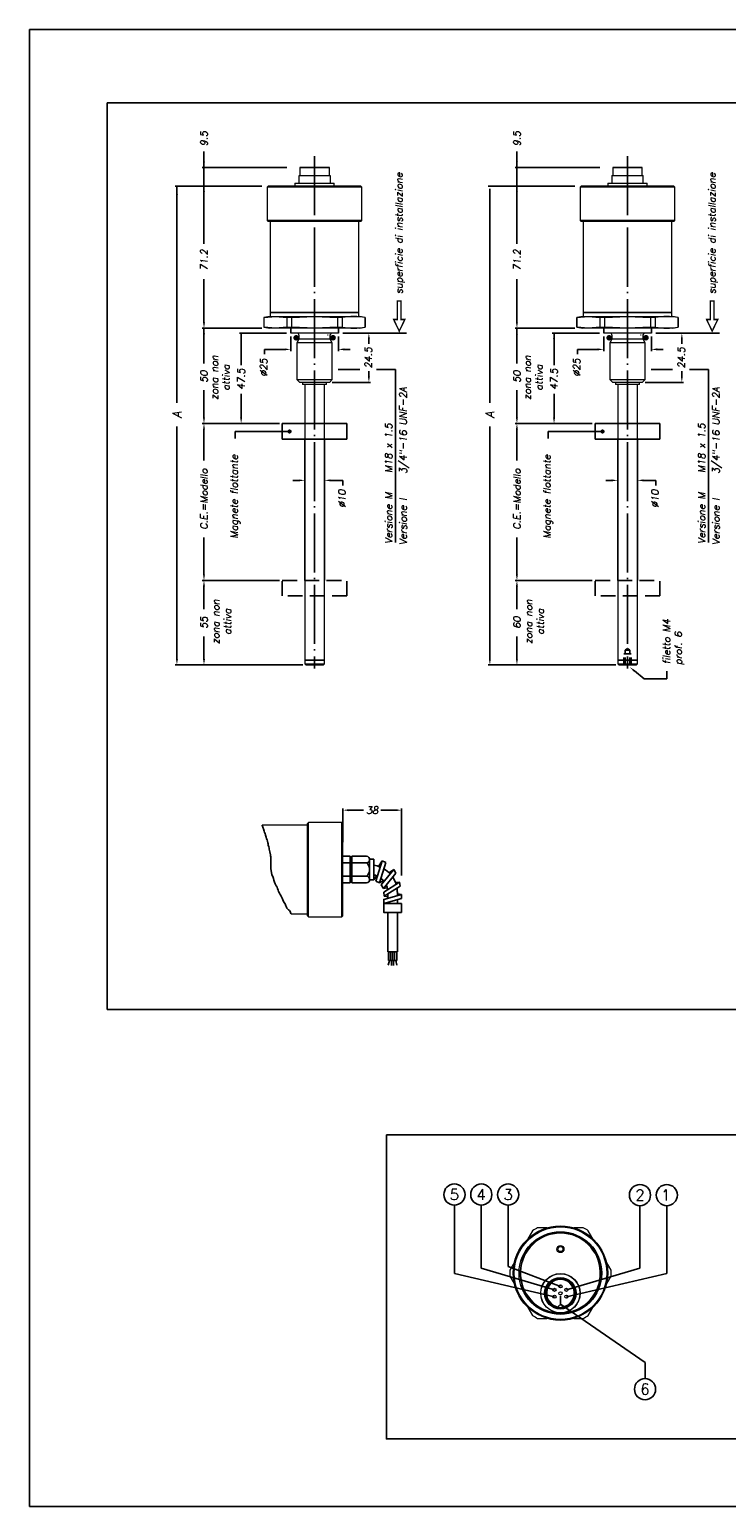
# Model space of a CAD drawing. Extents: x 756 to 1141, y 447 to 697.
# Tile 1 of 3: x 756 to 874, y 447 to 697. Entities that reach past the tile are written whole.
import ezdxf
from ezdxf.enums import TextEntityAlignment as Align

# ---------------------------------------------------------------- set-up
doc = ezdxf.new("R2010")
doc.units = 0
doc.header["$LTSCALE"] = 10
doc.header["$MEASUREMENT"] = 0
for name, pattern in [('DOT2', [0.635, 0, -0.635]), ('HIDDEN', [0.375, 0.25, -0.125]), ('HIDDEN2', [0.1875, 0.125, -0.0625]), ('TP', [1.2, 1, -0.1, 0, -0.1])]:
    doc.linetypes.add(name, pattern=pattern)
doc.layers.get('0').update_dxf_attribs({"linetype": 'CONTINUOUS'})
doc.layers.add('QUOTE', color=7, linetype='CONTINUOUS')
doc.styles.add('DEM1', font='romans', dxfattribs={"height": 1.7})
doc.styles.add('DEM2', font='romans.shx', dxfattribs={"oblique": 10})

msp = doc.modelspace()

# ---------------------------------------------------------------- linework, layer by layer
at = {"color": 7, "linetype": 'Continuous', "lineweight": 15}
for p, q in [((801.42, 672.81), (801.34, 672.73)), ((801.42, 672.81), (804, 672.81)), ((801.54, 674.15), (801.5, 674.11)), ((801.5, 674.11), (801.5, 672.81)), ((804, 674.11), (801.5, 674.11)), ((801.54, 674.15), (804, 674.15)), ((804, 674.15), (806.47, 674.15)), ((806.5, 674.11), (804, 674.11)), ((804, 672.81), (806.59, 672.81)), ((806.5, 674.11), (806.47, 674.15)), ((806.5, 672.81), (806.5, 674.11)), ((806.67, 672.73), (806.59, 672.81)), ((854.39, 672.81), (854.3, 672.73)), ((854.39, 672.81), (856.97, 672.81)), ((854.5, 674.15), (854.47, 674.11)), ((854.47, 674.11), (854.47, 672.81)), ((856.97, 674.11), (854.47, 674.11)), ((854.5, 674.15), (856.97, 674.15)), ((856.97, 674.15), (859.44, 674.15)), ((859.47, 674.11), (856.97, 674.11)), ((856.97, 672.81), (859.55, 672.81)), ((859.47, 674.11), (859.44, 674.15)), ((859.47, 672.81), (859.47, 674.11)), ((859.64, 672.73), (859.55, 672.81)), ((796.17, 670.98), (796, 670.81)), ((796, 670.81), (796, 665.15)), ((799.75, 670.81), (796, 670.81)), ((799.84, 670.98), (796.17, 670.98)), ((812, 670.81), (799.75, 670.81)), ((811.84, 670.98), (799.84, 670.98)), ((800.7, 671.48), (800.67, 671.45)), ((800.67, 671.45), (800.67, 670.98)), ((804, 671.45), (800.67, 671.45)), ((800.7, 671.48), (804, 671.48)), ((801.34, 672.73), (801.34, 671.48)), ((804, 672.73), (801.34, 672.73)), ((806.67, 672.73), (804, 672.73)), ((804, 671.48), (807.3, 671.48)), ((807.34, 671.45), (804, 671.45)), ((806.67, 671.48), (806.67, 672.73)), ((807.34, 671.45), (807.3, 671.48)), ((807.34, 670.98), (807.34, 671.45)), ((812, 670.81), (811.84, 670.98)), ((812, 665.15), (812, 670.81)), ((849.14, 670.98), (848.97, 670.81)), ((848.97, 670.81), (848.97, 665.15)), ((852.72, 670.81), (848.97, 670.81)), ((852.81, 670.98), (849.14, 670.98)), ((864.97, 670.81), (852.72, 670.81)), ((864.8, 670.98), (852.81, 670.98)), ((853.67, 671.48), (853.64, 671.45)), ((853.64, 671.45), (853.64, 670.98)), ((856.97, 671.45), (853.64, 671.45)), ((853.67, 671.48), (856.97, 671.48)), ((854.3, 672.73), (854.3, 671.48)), ((856.97, 672.73), (854.3, 672.73)), ((859.64, 672.73), (856.97, 672.73)), ((856.97, 671.48), (860.27, 671.48)), ((860.3, 671.45), (856.97, 671.45)), ((859.64, 671.48), (859.64, 672.73)), ((860.3, 671.45), (860.27, 671.48)), ((860.3, 670.98), (860.3, 671.45)), ((864.97, 670.81), (864.8, 670.98)), ((864.97, 665.15), (864.97, 670.81)), ((796, 665.15), (796.17, 664.98)), ((799.75, 665.15), (796, 665.15)), ((799.84, 664.98), (796.17, 664.98)), ((796.5, 664.98), (796.5, 649.58)), ((812, 665.15), (799.75, 665.15)), ((811.84, 664.98), (799.84, 664.98)), ((811.5, 649.58), (811.5, 664.98)), ((811.84, 664.98), (812, 665.15)), ((848.97, 665.15), (849.14, 664.98)), ((852.72, 665.15), (848.97, 665.15)), ((852.81, 664.98), (849.14, 664.98)), ((849.47, 664.98), (849.47, 649.58)), ((864.97, 665.15), (852.72, 665.15)), ((864.8, 664.98), (852.81, 664.98)), ((864.47, 649.58), (864.47, 664.98)), ((864.8, 664.98), (864.97, 665.15)), ((796.42, 648.91), (795.42, 648.74)), ((795.42, 648.74), (795.42, 647.09)), ((795.44, 648.74), (795.42, 648.74)), ((795.44, 647.09), (795.44, 648.74)), ((796.42, 648.91), (810.57, 648.91)), ((796.5, 649.58), (796.5, 648.91)), ((796.5, 649.58), (798.33, 649.58)), ((810.5, 649.58), (796.5, 649.58)), ((798.33, 649.58), (811.5, 649.58)), ((800.15, 648.74), (799.29, 648.74)), ((799.29, 648.74), (799.29, 647.09)), ((800.15, 647.09), (800.15, 648.74)), ((808.71, 648.74), (807.86, 648.74)), ((807.86, 648.74), (807.86, 647.09)), ((808.71, 647.09), (808.71, 648.74)), ((811.5, 649.58), (810.5, 649.58)), ((810.57, 648.91), (811.59, 648.91)), ((811.5, 648.91), (811.5, 649.58)), ((812.59, 648.74), (811.59, 648.91)), ((812.59, 648.74), (812.57, 648.74)), ((812.57, 648.74), (812.57, 647.09)), ((812.59, 647.09), (812.59, 648.74)), ((849.39, 648.91), (848.39, 648.74)), ((848.39, 648.74), (848.39, 647.09)), ((848.4, 648.74), (848.39, 648.74)), ((848.4, 647.09), (848.4, 648.74)), ((849.39, 648.91), (863.54, 648.91)), ((849.47, 649.58), (849.47, 648.91)), ((849.47, 649.58), (851.29, 649.58)), ((863.46, 649.58), (849.47, 649.58)), ((851.29, 649.58), (864.47, 649.58)), ((853.11, 648.74), (852.26, 648.74)), ((852.26, 648.74), (852.26, 647.09)), ((853.11, 647.09), (853.11, 648.74)), ((861.68, 648.74), (860.83, 648.74)), ((860.83, 648.74), (860.83, 647.09)), ((861.68, 647.09), (861.68, 648.74)), ((864.47, 649.58), (863.46, 649.58)), ((863.54, 648.91), (864.55, 648.91)), ((864.47, 648.91), (864.47, 649.58)), ((865.55, 648.74), (864.55, 648.91)), ((865.55, 648.74), (865.54, 648.74)), ((865.54, 648.74), (865.54, 647.09)), ((865.55, 647.09), (865.55, 648.74)), ((795.42, 647.09), (796.42, 646.91)), ((795.42, 647.09), (795.44, 647.09)), ((810.57, 646.91), (796.42, 646.91)), ((799.29, 647.09), (800.15, 647.09)), ((807.67, 646.08), (799.97, 646.08)), ((801.36, 645.75), (801.36, 645.08)), ((806.65, 645.08), (806.65, 645.75)), ((808.04, 646.08), (807.67, 646.08)), ((807.86, 647.09), (808.71, 647.09)), ((811.59, 646.91), (810.57, 646.91)), ((811.59, 646.91), (812.59, 647.09)), ((812.57, 647.09), (812.59, 647.09)), ((848.39, 647.09), (849.39, 646.91)), ((848.39, 647.09), (848.4, 647.09)), ((863.54, 646.91), (849.39, 646.91)), ((852.26, 647.09), (853.11, 647.09)), ((860.63, 646.08), (852.94, 646.08)), ((854.33, 645.75), (854.33, 645.08)), ((859.61, 645.08), (859.61, 645.75)), ((861, 646.08), (860.63, 646.08)), ((860.83, 647.09), (861.68, 647.09)), ((864.55, 646.91), (863.54, 646.91)), ((864.55, 646.91), (865.55, 647.09)), ((865.54, 647.09), (865.55, 647.09)), ((801.36, 645.08), (801, 644.46)), ((801, 644.46), (801, 638.25)), ((806.6, 644.46), (801, 644.46)), ((806.29, 645.08), (801.36, 645.08)), ((806.65, 645.08), (806.29, 645.08)), ((807, 644.46), (806.6, 644.46)), ((807, 644.46), (806.65, 645.08)), ((807, 638.25), (807, 644.46)), ((854.33, 645.08), (853.97, 644.46)), ((853.97, 644.46), (853.97, 638.25)), ((859.57, 644.46), (853.97, 644.46)), ((859.26, 645.08), (854.33, 645.08)), ((859.61, 645.08), (859.26, 645.08)), ((859.97, 644.46), (859.57, 644.46)), ((859.97, 644.46), (859.61, 645.08)), ((859.97, 638.25), (859.97, 644.46)), ((801, 638.25), (801.5, 637.75)), ((801, 638.25), (806.6, 638.25)), ((806.17, 637.75), (801.5, 637.75)), ((801.97, 637.75), (801.97, 637.41)), ((806.04, 637.41), (806.04, 637.75)), ((806.5, 637.75), (806.17, 637.75)), ((806.5, 637.75), (807, 638.25)), ((806.6, 638.25), (807, 638.25)), ((853.97, 638.25), (854.47, 637.75)), ((853.97, 638.25), (859.57, 638.25)), ((859.13, 637.75), (854.47, 637.75)), ((854.94, 637.75), (854.94, 637.41)), ((859, 637.41), (859, 637.75)), ((859.47, 637.75), (859.13, 637.75)), ((859.47, 637.75), (859.97, 638.25)), ((859.57, 638.25), (859.97, 638.25)), ((805.77, 637.41), (801.97, 637.41)), ((802.34, 637.41), (802.34, 590.73)), ((805.67, 590.73), (805.67, 637.41)), ((806.04, 637.41), (805.77, 637.41)), ((858.73, 637.41), (854.94, 637.41)), ((855.3, 637.41), (855.3, 590.73)), ((858.64, 590.73), (858.64, 637.41)), ((859, 637.41), (858.73, 637.41)), ((802.34, 590.73), (802.34, 590.07)), ((802.34, 590.73), (803.77, 590.73)), ((805.32, 590.73), (802.34, 590.73)), ((803.77, 590.73), (805.67, 590.73)), ((805.67, 590.73), (805.32, 590.73)), ((805.67, 590.07), (805.67, 590.73)), ((855.3, 590.73), (855.3, 590.07)), ((855.3, 590.73), (856.73, 590.73)), ((858.28, 590.73), (855.3, 590.73)), ((856.73, 590.73), (858.64, 590.73)), ((858.64, 590.73), (858.28, 590.73)), ((858.64, 590.07), (858.64, 590.73)), ((802.34, 590.07), (802.5, 589.9)), ((802.34, 590.07), (803.77, 590.07)), ((802.5, 589.9), (803.79, 589.9)), ((803.77, 590.07), (805.67, 590.07)), ((803.79, 589.9), (805.5, 589.9)), ((805.5, 589.9), (805.67, 590.07)), ((855.3, 590.07), (855.47, 589.9)), ((855.3, 590.07), (856.73, 590.07)), ((855.47, 589.9), (856.76, 589.9)), ((856.73, 590.07), (858.64, 590.07)), ((856.76, 589.9), (858.47, 589.9)), ((858.47, 589.9), (858.64, 590.07)), ((802.81, 562.75), (795.11, 562.75)), ((802.97, 563.25), (802.81, 563.08)), ((802.81, 559.41), (802.81, 563.08)), ((808.64, 563.25), (802.97, 563.25)), ((802.97, 559.5), (802.97, 563.25)), ((808.81, 563.08), (808.64, 563.25)), ((808.64, 559.5), (808.64, 563.25)), ((808.81, 559.41), (808.81, 563.08)), ((802.81, 547.42), (802.81, 559.41)), ((802.97, 547.25), (802.97, 559.5)), ((808.64, 547.25), (808.64, 559.5)), ((808.81, 547.42), (808.81, 559.41)), ((800.04, 547.75), (802.81, 547.75)), ((802.81, 547.42), (802.97, 547.25)), ((802.97, 547.25), (808.64, 547.25)), ((808.64, 547.25), (808.81, 547.42)), ((840.9, 494.1), (840.12, 492.73)), ((843.33, 494.59), (841.75, 494.59)), ((849.47, 494.59), (847.9, 494.59)), ((851.11, 492.73), (850.32, 494.1)), ((837.83, 488.78), (837.04, 487.41)), ((854.18, 487.41), (853.4, 488.78)), ((837.04, 486.43), (837.83, 485.07)), ((853.4, 485.07), (854.18, 486.43)), ((840.12, 481.11), (840.9, 479.75)), ((845.11, 480.19), (845.11, 480.21)), ((845.11, 480.19), (845.11, 480.11)), ((846.11, 480.19), (846.11, 480.21)), ((846.11, 480.11), (846.11, 480.19)), ((850.32, 479.75), (851.11, 481.11)), ((841.75, 479.26), (843.33, 479.26)), ((847.9, 479.26), (849.47, 479.26))]:
    msp.add_line(p, q, dxfattribs=at)
at = {"color": 7, "linetype": 'DOT2', "lineweight": 0}
for p, q in [((806.29, 645.75), (801.36, 645.75)), ((806.65, 645.75), (806.29, 645.75)), ((859.26, 645.75), (854.33, 645.75)), ((859.61, 645.75), (859.26, 645.75))]:
    msp.add_line(p, q, dxfattribs=at)
at = {"color": 7, "linetype": 'Continuous', "lineweight": 15, "flags": 128}
for points in [[(795.44, 648.74), (797.36, 648.9), (799.29, 648.74)], [(800.15, 648.74), (803.99, 648.9), (807.86, 648.74)], [(848.4, 648.74), (850.32, 648.9), (852.26, 648.74)], [(853.11, 648.74), (856.96, 648.9), (860.83, 648.74)], [(799.29, 647.09), (797.37, 646.93), (795.44, 647.09)], [(807.86, 647.09), (804.02, 646.93), (800.15, 647.09)], [(852.26, 647.09), (850.34, 646.93), (848.4, 647.09)], [(860.83, 647.09), (856.98, 646.93), (853.11, 647.09)]]:
    msp.add_lwpolyline(points, dxfattribs=at)
at = {"color": 7, "linetype": 'Continuous', "lineweight": 15}
for centre, radius in [((845.61, 486.92), 8), ((845.61, 486.92), 7.83), ((845.61, 486.92), 7), ((845.61, 490.99), 0.6), ((845.61, 490.99), 0.583), ((845.61, 490.99), 0.417), ((845.61, 483.51), 3.33), ((845.61, 483.51), 3.3), ((845.61, 483.51), 2.67), ((845.61, 483.51), 2.58), ((845.61, 483.51), 2.5), ((845.61, 483.51), 2.47), ((844.6, 484.09), 0.267), ((844.6, 484.09), 0.267), ((844.6, 484.09), 0.267), ((844.6, 482.92), 0.267), ((844.6, 482.92), 0.267), ((844.6, 482.92), 0.267), ((845.61, 484.67), 0.267), ((845.61, 484.67), 0.267), ((845.61, 484.67), 0.267), ((845.61, 483.51), 0.267), ((845.61, 483.51), 0.267), ((845.61, 483.51), 0.267), ((846.62, 484.09), 0.267), ((846.62, 484.09), 0.267), ((846.62, 484.09), 0.267), ((846.62, 482.92), 0.267), ((846.62, 482.92), 0.267), ((846.62, 482.92), 0.267)]:
    msp.add_circle(centre, radius, dxfattribs=at)
at = {"color": 7, "linetype": 'DOT2', "lineweight": 0}
msp.add_circle((845.61, 490.99), 0.517, dxfattribs=at)
at = {"color": 7, "linetype": 'Continuous', "lineweight": 15}
for centre, radius, start, end in [((810.64, 637.02), 11.87, 80.6457, 99.3543), ((863.61, 637.02), 11.87, 80.6457, 99.3543), ((801.03, 645.75), 0.333, 0, 90), ((806.98, 645.75), 0.333, 90, 180), ((810.64, 658.8), 11.87, 260.6455, 279.3545), ((853.99, 645.75), 0.333, 0, 90), ((859.94, 645.75), 0.333, 90, 180), ((863.61, 658.8), 11.87, 260.6455, 279.3545), ((845.61, 486.92), 6.83, 274.1961, 265.8039), ((845.61, 486.92), 6.75, 274.248, 265.752), ((845.61, 486.92), 8.58, 116.7214, 123.2786), ((845.61, 486.92), 8.58, 56.7214, 63.2786), ((845.61, 486.92), 8.58, 176.7214, 183.2786), ((845.61, 483.51), 2.33, 278.1921, 261.8079), ((845.61, 486.92), 8.58, 356.7214, 3.2786), ((845.61, 481.17), 0.333, 4.096, 175.904), ((845.61, 486.92), 8.58, 236.7214, 243.2786), ((845.61, 486.92), 6.83, 265.8039, 274.1961), ((845.61, 486.92), 8.58, 296.7214, 303.2786)]:
    msp.add_arc(centre, radius, start, end, dxfattribs=at)
at = {"layer": 'QUOTE'}
for p, q in [((785.28, 661.21), (785.28, 676.86)), ((838.25, 661.21), (838.25, 676.86)), ((799.33, 674.15), (784.98, 674.15)), ((852.3, 674.15), (837.95, 674.15)), ((795.08, 670.98), (780.4, 670.98)), ((780.7, 670.98), (780.7, 634.29)), ((848.04, 670.98), (833.36, 670.98)), ((833.66, 670.51), (833.67, 634.29)), ((785.28, 647.91), (785.28, 655.23)), ((838.25, 647.91), (838.25, 655.23)), ((795.08, 646.91), (784.98, 646.91)), ((785.28, 640.97), (785.28, 646.91)), ((799.27, 646.08), (791.27, 646.08)), ((791.57, 646.08), (791.57, 640.66)), ((799.97, 646.08), (799.97, 646.91)), ((808.04, 646.08), (808.04, 646.91)), ((808.77, 646.08), (819.57, 646.08)), ((848.04, 646.91), (837.95, 646.91)), ((838.25, 640.97), (838.25, 646.91)), ((852.24, 646.08), (844.23, 646.08)), ((844.53, 646.08), (844.53, 640.66)), ((852.94, 646.08), (852.94, 646.91)), ((861, 646.08), (861, 646.91)), ((861.74, 646.08), (872.54, 646.08)), ((795.55, 643.34), (795.55, 642.51)), ((798.97, 643.34), (795.55, 643.34)), ((848.52, 643.34), (848.52, 642.51)), ((851.94, 643.34), (848.52, 643.34)), ((817.71, 639.91), (817.71, 610.66)), ((870.67, 639.91), (870.67, 610.66)), ((785.28, 631.78), (785.28, 636.46)), ((791.57, 631.78), (791.57, 635.82)), ((838.25, 631.78), (838.25, 636.46)), ((844.53, 631.78), (844.53, 635.82)), ((780.7, 590.9), (780.7, 630.27)), ((798.04, 630.78), (784.98, 630.78)), ((798.54, 630.78), (809.47, 630.78)), ((798.54, 628.15), (798.54, 630.78)), ((809.47, 628.15), (809.47, 630.78)), ((833.67, 590.9), (833.67, 630.27)), ((851, 630.78), (837.95, 630.78)), ((851.5, 630.78), (862.44, 630.78)), ((851.5, 628.15), (851.5, 630.78)), ((862.44, 628.15), (862.44, 630.78)), ((785.28, 629.78), (785.28, 624.5)), ((790.58, 629.44), (790.58, 628.27)), ((799.77, 629.44), (790.58, 629.44)), ((790.58, 629.44), (790.58, 628.27)), ((799.77, 629.44), (790.58, 629.44)), ((809.47, 628.15), (798.54, 628.15)), ((802.34, 628.15), (802.34, 604.21)), ((805.67, 604.21), (805.67, 628.15)), ((838.25, 629.78), (838.25, 624.5)), ((843.54, 629.44), (843.54, 628.27)), ((852.74, 629.44), (843.54, 629.44)), ((843.54, 629.44), (843.54, 628.27)), ((852.74, 629.44), (843.54, 629.44)), ((862.44, 628.15), (851.5, 628.15)), ((855.3, 628.15), (855.3, 604.21)), ((858.64, 604.21), (858.64, 628.15)), ((808.81, 621.16), (808.81, 620.3)), ((861.78, 621.16), (861.78, 620.3)), ((785.28, 605.21), (785.28, 611.47)), ((838.25, 605.21), (838.25, 611.47)), ((798.04, 604.21), (784.98, 604.21)), ((798.04, 604.21), (784.98, 604.21)), ((785.28, 603.21), (785.28, 599.37)), ((851, 604.21), (837.95, 604.21)), ((851, 604.21), (837.95, 604.21)), ((838.25, 603.21), (838.25, 599.37)), ((785.28, 590.9), (785.28, 594.74)), ((838.25, 590.9), (838.25, 594.74)), ((800.71, 589.9), (780.4, 589.9)), ((802, 589.9), (784.98, 589.9)), ((853.68, 589.9), (833.37, 589.9)), ((854.97, 589.9), (837.95, 589.9)), ((863.64, 587.55), (863.64, 588.87)), ((859.8, 587.55), (863.64, 587.55)), ((808.81, 559.92), (808.81, 565.61)), ((809.81, 565.31), (812.29, 565.31)), ((817.71, 565.31), (815.23, 565.31)), ((818.71, 554.23), (818.71, 565.61)), ((810.01, 557.5), (808.81, 557.5)), ((810.01, 556.37), (808.81, 556.37)), ((810.01, 557.5), (810.01, 553)), ((810.31, 557), (810.01, 557)), ((812.81, 557.5), (810.31, 557.5)), ((810.31, 557.5), (810.31, 553)), ((812.81, 556.37), (810.31, 556.37)), ((813.31, 557), (814.01, 557)), ((813.31, 556.94), (813.31, 553.56)), ((814.01, 557), (814.01, 553.5)), ((814.37, 553.31), (815.43, 556.74)), ((815.43, 556.74), (814.81, 555.8)), ((815.01, 553), (816.07, 556.44)), ((815.29, 552.66), (817.4, 555.25)), ((815.43, 556.74), (816.07, 556.44)), ((817.4, 555.25), (816.58, 554.72)), ((817.78, 554.63), (817.4, 555.25)), ((810.01, 554.12), (808.81, 554.12)), ((810.01, 553), (808.81, 553)), ((810.31, 553.5), (810.01, 553.5)), ((812.81, 554.12), (810.31, 554.12)), ((812.81, 553), (810.31, 553)), ((813.31, 553.5), (814.01, 553.5)), ((814.5, 554.21), (814.01, 553.5)), ((814.37, 553.31), (815.01, 553)), ((815.01, 553), (815.65, 553.38)), ((815.67, 552.04), (817.78, 554.63)), ((815.7, 551.44), (818.36, 553.14)), ((817.69, 553.04), (818.36, 553.14)), ((818.46, 552.45), (818.36, 553.14)), ((815.67, 552.04), (815.29, 552.66)), ((815.67, 552.04), (816.3, 552.14)), ((815.7, 551.44), (815.8, 550.74)), ((818.46, 552.45), (815.8, 550.74)), ((815.8, 550.74), (816.41, 550.66)), ((816.41, 551.15), (816.41, 550.39)), ((818.01, 550.84), (818.01, 551.35)), ((818.01, 551.13), (818.71, 551.03)), ((816.41, 549.69), (816.41, 549.5)), ((816.41, 548), (816.41, 541.3)), ((818.01, 549.5), (818.01, 550.14)), ((818.01, 541.3), (818.01, 548)), ((818.01, 541.3), (816.41, 541.3)), ((816.51, 541.3), (816.51, 539.84)), ((816.86, 539.84), (816.86, 541.3)), ((817.21, 539.84), (817.21, 541.3)), ((817.55, 539.84), (817.55, 541.3)), ((817.9, 539.84), (817.9, 541.3)), ((816.68, 539.84), (816.47, 539.05)), ((817.9, 539.84), (816.51, 539.84)), ((817.03, 539.84), (817.03, 539.02)), ((817.38, 539.84), (817.38, 539.02)), ((817.73, 539.84), (817.94, 539.05)), ((827.67, 498.43), (827.67, 486.87)), ((832.21, 498.43), (832.21, 487.73)), ((836.76, 498.43), (836.76, 488.03)), ((859.07, 498.34), (859.07, 487.75)), ((863.62, 498.34), (863.62, 486.88)), ((832.21, 487.73), (844.6, 484.09)), ((836.76, 488.03), (845.61, 484.67)), ((859.07, 487.75), (846.62, 484.09)), ((827.67, 486.87), (844.6, 482.92)), ((863.62, 486.88), (846.62, 482.92)), ((845.61, 483.09), (845.61, 481.66)), ((845.61, 481.66), (859.93, 471.8)), ((859.93, 469.05), (859.93, 471.8))]:
    msp.add_line(p, q, dxfattribs=at)
at = {"layer": 'QUOTE', "linetype": 'TP'}
for p, q in [((804, 676.05), (804, 589.31)), ((856.97, 676.05), (856.97, 589.31))]:
    msp.add_line(p, q, dxfattribs=at)
at = {"layer": 'QUOTE', "linetype": 'Continuous'}
for p, q in [((799.97, 645.54), (799.97, 643.04)), ((808.04, 645.54), (808.04, 643.04)), ((852.94, 645.54), (852.94, 643.04)), ((861, 645.54), (861, 643.04)), ((809.04, 643.34), (810.04, 643.34)), ((813.19, 644.25), (813.19, 645.08)), ((862, 643.34), (863, 643.34)), ((866.16, 644.25), (866.16, 645.08)), ((807, 637.75), (813.49, 637.75)), ((808, 639.91), (811.64, 639.91)), ((813.19, 638.75), (813.19, 639.63)), ((814.5, 639.91), (817.71, 639.91)), ((859.97, 637.75), (866.46, 637.75)), ((860.97, 639.91), (864.6, 639.91)), ((866.16, 638.75), (866.16, 639.63)), ((867.46, 639.91), (870.67, 639.91)), ((801.34, 621.16), (800.34, 621.16)), ((806.67, 621.16), (808.81, 621.16)), ((854.3, 621.16), (853.3, 621.16)), ((859.64, 621.16), (861.78, 621.16)), ((858.14, 588.89), (859.8, 587.55))]:
    msp.add_line(p, q, dxfattribs=at)
at = {"layer": 'QUOTE', "linetype": 'HIDDEN'}
for p, q in [((798.54, 604.21), (809.47, 604.21)), ((798.54, 601.58), (798.54, 604.21)), ((809.47, 601.58), (809.47, 604.21)), ((851.5, 604.21), (862.44, 604.21)), ((851.5, 601.58), (851.5, 604.21)), ((862.44, 601.58), (862.44, 604.21)), ((809.47, 601.58), (798.54, 601.58)), ((862.44, 601.58), (851.5, 601.58))]:
    msp.add_line(p, q, dxfattribs=at)
at = {"layer": 'QUOTE', "linetype": 'HIDDEN2'}
for p, q in [((856.35, 589.9), (856.35, 591.76)), ((856.35, 591.76), (857.59, 591.76)), ((856.57, 592.43), (856.97, 592.66)), ((856.57, 589.9), (856.57, 592.43)), ((856.57, 592.43), (857.37, 592.43)), ((857.37, 592.43), (856.97, 592.66)), ((857.37, 589.9), (857.37, 592.43)), ((857.59, 589.9), (857.59, 591.76))]:
    msp.add_line(p, q, dxfattribs=at)
at = {"layer": 'QUOTE'}
for points in [[(755.76, 697.5), (1140.84, 697.5), (1140.84, 447.41), (755.76, 447.41)], [(768.9, 685.11), (886.25, 685.11), (886.25, 531.56), (768.9, 531.56)], [(818.71, 550.33), (815.71, 549.5), (815.71, 550.2), (818.71, 551.03)], [(818.71, 548), (815.71, 548), (815.71, 549.5), (818.71, 549.5)], [(816.15, 510.32), (958.05, 510.32), (958.05, 458.85), (816.15, 458.85)]]:
    msp.add_lwpolyline(points, close=True, dxfattribs=at)
at = {"layer": 'QUOTE', "const_width": 0.236}
for points in [[(818.01, 651.54), (818.01, 648.4), (817.38, 648.4), (818.33, 646.43), (819.28, 648.4), (818.64, 648.4), (818.64, 651.54)], [(870.98, 651.54), (870.98, 648.4), (870.35, 648.4), (871.29, 646.43), (872.24, 648.4), (871.61, 648.4), (871.61, 651.54)]]:
    msp.add_lwpolyline(points, close=True, dxfattribs=at)
at = {"layer": 'QUOTE'}
for points, const_width in [([(800.88, 645.54, -1), (800.88, 645.07, -1)], 0.467), ([(807.13, 645.54, 1), (807.13, 645.07, 1)], 0.467), ([(853.85, 645.54, -1), (853.85, 645.07, -1)], 0.467), ([(860.09, 645.54, 1), (860.09, 645.07, 1)], 0.467), ([(799.77, 629.26, 1), (799.77, 629.61, 1)], 0.35), ([(852.74, 629.26, 1), (852.74, 629.61, 1)], 0.35)]:
    msp.add_lwpolyline(points, format="xyb", close=True, dxfattribs=dict(at, const_width=const_width))
msp.add_lwpolyline([(800.04, 547.75), (800, 547.83), (799.87, 548.14), (799.75, 548.32), (799.56, 548.44), (799.32, 548.69), (799.25, 548.88), (799.13, 549.12), (799.01, 549.43), (798.82, 549.74), (798.64, 550.11), (798.51, 550.42), (798.33, 550.73), (798.2, 551.04), (798.08, 551.28), (797.9, 551.53), (797.83, 551.78), (797.71, 552.02), (797.65, 552.27), (797.52, 552.52), (797.34, 552.83), (797.22, 553.14), (797.09, 553.44), (797.03, 553.75), (796.91, 554.06), (796.78, 554.37), (796.72, 554.74), (796.6, 555.36), (796.6, 557.4), (796.54, 557.58), (796.54, 557.77), (796.41, 558.26), (796.35, 558.51), (796.29, 558.69), (796.29, 558.88), (796.23, 559.12), (796.17, 559.37), (796.17, 559.62), (796.1, 559.8), (796.04, 560.05), (795.98, 560.3), (795.86, 560.48), (795.8, 560.73), (795.73, 560.91), (795.67, 561.1), (795.61, 561.35), (795.55, 561.53), (795.49, 561.78), (795.36, 562.15), (795.3, 562.27), (795.24, 562.46), (795.18, 562.58), (795.12, 562.7), (795.11, 562.75)], dxfattribs=at)
for centre in [(827.67, 500.22), (832.21, 500.22), (836.76, 500.22), (859.07, 500.13), (863.62, 500.13), (859.93, 467.26)]:
    msp.add_circle(centre, 1.79, dxfattribs=at)
for centre, radius, start, end in [((812.74, 556.94), 0.566, 276.7329, 83.2671), ((811.79, 555.25), 1.52, 312.075, 47.925), ((813.31, 551.35), 4.7, 67.5313, 81.4347), ((813.31, 551.35), 4.7, 42.1451, 58.8269), ((812.74, 553.56), 0.566, 276.7329, 83.2671), ((813.31, 551.35), 3.1, 64.7508, 76.9497), ((813.31, 551.35), 3.1, 37.5785, 51.2736), ((813.31, 551.35), 4.7, 18.0394, 33.5434), ((813.31, 551.35), 3.1, 9.7949, 24.0334), ((813.31, 551.35), 4.7, 0, 9.8551)]:
    msp.add_arc(centre, radius, start, end, dxfattribs=at)
for points in [[(785.12, 675.15), (785.45, 675.15), (785.28, 674.15)], [(838.08, 675.15), (838.41, 675.15), (838.25, 674.15)], [(780.53, 669.51), (780.87, 669.51), (780.7, 670.98)], [(785.12, 669.98), (785.45, 669.98), (785.28, 670.98)], [(833.5, 669.51), (833.83, 669.51), (833.66, 670.51)], [(838.08, 669.98), (838.41, 669.98), (838.25, 670.98)], [(785.12, 647.91), (785.45, 647.91), (785.28, 646.91)], [(838.08, 647.91), (838.41, 647.91), (838.25, 646.91)], [(785.12, 645.91), (785.45, 645.91), (785.28, 646.91)], [(791.4, 645.08), (791.73, 645.08), (791.57, 646.08)], [(838.08, 645.91), (838.41, 645.91), (838.25, 646.91)], [(844.36, 645.08), (844.7, 645.08), (844.53, 646.08)], [(785.12, 631.78), (785.45, 631.78), (785.28, 630.78)], [(785.12, 629.78), (785.45, 629.78), (785.28, 630.78)], [(791.4, 631.78), (791.73, 631.78), (791.57, 630.78)], [(838.08, 631.78), (838.41, 631.78), (838.25, 630.78)], [(838.08, 629.78), (838.41, 629.78), (838.25, 630.78)], [(844.36, 631.78), (844.7, 631.78), (844.53, 630.78)], [(785.12, 605.21), (785.45, 605.21), (785.28, 604.21)], [(785.12, 603.21), (785.45, 603.21), (785.28, 604.21)], [(838.08, 605.21), (838.41, 605.21), (838.25, 604.21)], [(838.08, 603.21), (838.41, 603.21), (838.25, 604.21)], [(780.54, 590.9), (780.87, 590.9), (780.7, 589.9)], [(785.12, 590.9), (785.45, 590.9), (785.28, 589.9)], [(833.5, 590.9), (833.83, 590.9), (833.67, 589.9)], [(838.08, 590.9), (838.41, 590.9), (838.25, 589.9)], [(809.81, 565.48), (809.81, 565.14), (808.81, 565.31)], [(817.71, 565.48), (817.71, 565.14), (818.71, 565.31)]]:
    msp.add_solid(points, dxfattribs=at)
at = {"layer": 'QUOTE', "linetype": 'Continuous'}
for points in [[(813.02, 645.08), (813.36, 645.08), (813.19, 646.08)], [(865.99, 645.08), (866.32, 645.08), (866.16, 646.08)], [(798.97, 643.17), (798.97, 643.5), (799.97, 643.34)], [(809.04, 643.17), (809.04, 643.51), (808.04, 643.34)], [(851.94, 643.17), (851.94, 643.5), (852.94, 643.34)], [(862, 643.17), (862, 643.51), (861, 643.34)], [(813.02, 638.75), (813.36, 638.75), (813.19, 637.75)], [(865.99, 638.75), (866.32, 638.75), (866.16, 637.75)], [(801.34, 620.99), (801.34, 621.32), (802.34, 621.16)], [(806.67, 620.99), (806.67, 621.32), (805.67, 621.16)], [(854.3, 620.99), (854.3, 621.32), (855.3, 621.16)], [(859.64, 620.99), (859.64, 621.32), (858.64, 621.16)], [(858.03, 588.76), (858.24, 589.02), (857.36, 589.52)]]:
    msp.add_solid(points, dxfattribs=at)

# ---------------------------------------------------------------- texts
at = {"layer": 'QUOTE', "style": 'DEM2', "oblique": 10}
for s, p in [('superficie di installazione', (818.29, 652.71)), ('superficie di installazione', (871.25, 652.71)), ('3/4"-16 UNF-2A', (818.99, 622.24)), ('3/4"-16 UNF-2A', (871.95, 622.24)), ('M18 x 1.5', (816.55, 622.43)), ('M18 x 1.5', (869.52, 622.43)), ('Versione M', (816.55, 610.41)), ('Versione M', (869.52, 610.41)), ('Versione I', (818.99, 610.22)), ('Versione I', (871.95, 610.22))]:
    msp.add_text(s, height=1.2, rotation=90, dxfattribs=at).set_placement(p, align=Align.MIDDLE_LEFT)
at = {"layer": 'QUOTE', "style": 'DEM1', "oblique": 10}
for s, p in [('zona non', (787.66, 638.58)), ('attiva', (789.6, 638.58)), ('zona non', (840.62, 638.58)), ('attiva', (842.57, 638.58))]:
    msp.add_text(s, height=1.2, rotation=90, dxfattribs=at).set_placement(p, align=Align.CENTER)
for p in [(791.35, 611.32), (791.35, 611.32), (844.31, 611.32), (844.31, 611.32)]:
    msp.add_text('Magnete flottante', height=1.2, rotation=90, dxfattribs=at).set_placement(p, align=Align.BOTTOM_LEFT)
at = {"layer": 'QUOTE', "style": 'DEM2', "oblique": 10}
for s, p in [('zona non', (787.28, 597.24)), ('zona non', (840.25, 597.24)), ('attiva', (789.23, 597.24)), ('attiva', (842.19, 597.24)), ('filetto M4', (863.54, 593.87)), ('prof. 6', (865.76, 592.73))]:
    msp.add_text(s, height=1.2, rotation=90, dxfattribs=at).set_placement(p, align=Align.MIDDLE)
at = {"layer": 'QUOTE', "style": 'DEM2'}
for s, p in [('5', (827.67, 500.22)), ('4', (832.21, 500.22)), ('3', (836.76, 500.22)), ('2', (859.07, 500.13)), ('1', (863.43, 500.13)), ('6', (859.93, 467.26))]:
    msp.add_text(s, height=1.84, dxfattribs=at).set_placement(p, align=Align.MIDDLE)
at = {"layer": 'QUOTE', "rotation": 90, "style": 'DEM2'}
for s, insert, char_height, attachment_point in [('9.5', (785.28, 679.02), 1.2, 5), ('9.5', (838.25, 679.02), 1.2, 5), ('71.2', (785.28, 658.46), 1.2, 5), ('71.2', (838.25, 658.46), 1.2, 5), ('\\A1;24.5', (813.1, 641.91), 1.2, 5), ('\\A1;24.5', (866.07, 641.91), 1.2, 5), ('\\A1;%%C25', (795.39, 641.8), 1.2, 6), ('\\A1;%%C25', (848.36, 641.8), 1.2, 6), ('50', (785.28, 638.72), 1.2, 5), ('47.5', (791.57, 638.3), 1.2, 5), ('50', (838.25, 638.72), 1.2, 5), ('47.5', (844.53, 638.3), 1.2, 5), ('\\A1;A', (780.7, 632.26), 1.5, 5), ('\\A1;A', (833.67, 632.26), 1.5, 5), ('\\A1;C.E.=Modello', (785.28, 617.98), 1.2, 5), ('\\A1;C.E.=Modello', (838.25, 617.98), 1.2, 5), ('\\A1;%%C10', (808.65, 619.59), 1.2, 6), ('\\A1;%%C10', (861.61, 619.59), 1.2, 6), ('55', (785.28, 597.06), 1.2, 5), ('60', (838.25, 597.06), 1.2, 5)]:
    msp.add_mtext(s, dxfattribs=dict(at, insert=insert, char_height=char_height, attachment_point=attachment_point))
at = {"layer": 'QUOTE', "insert": (813.76, 565.31), "char_height": 1.2, "attachment_point": 5, "style": 'DEM2'}
msp.add_mtext('\\A1;38', dxfattribs=at)

doc.saveas('drawing.dxf')
